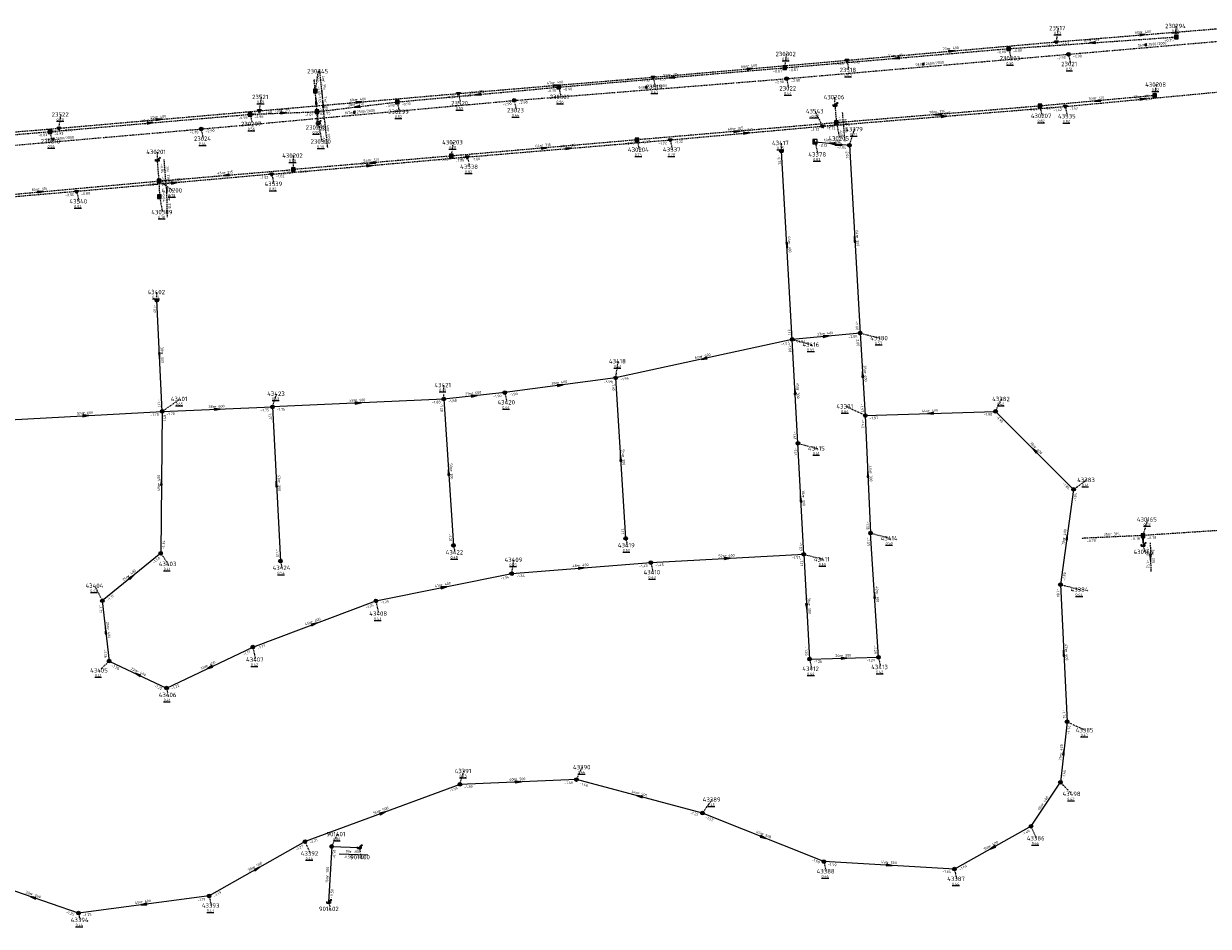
# Model space of a CAD drawing. Extents: x 188323 to 208361, y 565368 to 574910.
# Tile 109 of 256: x 201658 to 202061, y 568772 to 569080. Entities that reach past the tile are written whole.
import ezdxf

# ---------------------------------------------------------------- set-up
doc = ezdxf.new("R2010")
doc.units = 0
for name, pattern in [('BORDER', [1.75, 0.5, -0.25, 0.5, -0.25, 0, -0.25]), ('DASHDOT', [1, 0.5, -0.25, 0, -0.25]), ('DASHED', [0.75, 0.5, -0.25])]:
    doc.linetypes.add(name, pattern=pattern)
doc.layers.get('0').update_dxf_attribs({"linetype": 'CONTINUOUS'})
for name, color, linetype in [('RIO-AFM', 7, 'CONTINUOUS'), ('RIO-BOK', 7, 'CONTINUOUS'), ('RIO-DET', 7, 'CONTINUOUS'), ('RIO-KNP', 7, 'CONTINUOUS'), ('RIO-KNR', 7, 'CONTINUOUS'), ('RIO-LAG', 7, 'CONTINUOUS'), ('RIO-LAG_0B', 7, 'CONTINUOUS'), ('RIO-LAG_1B', 7, 'DASHED'), ('RIO-LAG_2B', 7, 'DASHED'), ('RIO-LAG_4', 7, 'BORDER'), ('RIO-LEN', 7, 'CONTINUOUS'), ('RIO-MVD', 1, 'CONTINUOUS'), ('RIO-VRB', 6, 'DASHDOT'), ('RIO-VRH', 7, 'CONTINUOUS')]:
    doc.layers.add(name, color=color, linetype=linetype)
doc.styles.add('RIO-TXT', font='isocp.shx')

# ---------------------------------------------------------------- blocks, each defined once
blk = doc.blocks.new('L_VHR')
blk.add_lwpolyline([(-0.5, 0), (0.5, 0), (-0.5, 0.15), (-0.5, -0.15), (0.5, 0)])
blk = doc.blocks.new('L_VKT')
blk.add_line((0.3, 0.95), (-0.3, -0.05))
blk.add_lwpolyline([(0.3, 0.15), (0.3, 0.75), (-0.3, 0.75), (-0.3, 0.15)], close=True)
blk = doc.blocks.new('K_IPG')
blk.add_circle((0, 0), 0.5)
for points in [[(0, 0), (-0.5, 0), (-0.433013, 0.25)], [(0, 0), (-0.433013, -0.25), (-0.5, 0)], [(0, 0), (-0.433013, 0.25), (-0.25, 0.433013)], [(0, 0), (-0.25, -0.433013), (-0.433013, -0.25)], [(0, 0), (-0.25, 0.433013), (0, 0.5)], [(0, 0), (0, -0.5), (-0.25, -0.433013)], [(0, 0), (0, 0.5), (0.25, 0.433013)], [(0, 0), (0.25, 0.433013), (0.433013, 0.25)], [(0, 0), (0.433013, 0.25), (0.5, 0)], [(0, 0), (0.5, 0), (0.433013, -0.25)], [(0, 0), (0.433013, -0.25), (0.25, -0.433013)], [(0, 0), (0.25, -0.433013), (0, -0.5)]]:
    blk.add_solid(points)
at = {"style": 'RIO-TXT', "flags": 1}
blk.add_attdef('KNOOPNAAM', (2, 2), '', height=1, dxfattribs=at)
blk = doc.blocks.new('K_IPR')
blk.add_lwpolyline([(-0.5, -0.5), (0.5, -0.5), (0.5, 0.5), (-0.5, 0.5)], close=True)
blk.add_solid([(-0.5, 0.5), (0.5, 0.5), (-0.5, -0.5), (0.5, -0.5)])
at = {"style": 'RIO-TXT', "flags": 1}
blk.add_attdef('KNOOPNAAM', (2, 2), '', height=1, dxfattribs=at)
blk = doc.blocks.new('K_UTB')
blk.add_lwpolyline([(0.5, 0.15), (0.5, -0.3), (-0.5, -0.3), (-0.5, 0.15), (-0.45, 0.15), (-0.45, -0.25), (0, -0.25), (0.45, -0.25), (0.45, 0.15)], close=True)
blk.add_lwpolyline([(0.85, 0.6), (0.55, 0.65), (0.614828, 0.459583), (0.850842, 0.598937)])
blk.add_arc((0.85, -0.25), 0.85, 90, 180)
at = {"style": 'RIO-TXT', "flags": 1}
blk.add_attdef('KNOOPNAAM', (2, 2), '', height=1, dxfattribs=at)
blk = doc.blocks.new('K_FIC')
blk.add_circle((0, 0), 0.0625)
at = {"style": 'RIO-TXT', "flags": 1}
blk.add_attdef('KNOOPNAAM', (2, 2), '', height=1, dxfattribs=at)
blk = doc.blocks.new('K_IPD')
blk.add_lwpolyline([(-0.496027, 0.307994), (0.503973, 0.307994), (0.003973, -0.558031)], close=True)
blk.add_solid([(-0.496027, 0.307994), (0.503973, 0.307994), (0.003973, -0.558031)])
at = {"style": 'RIO-TXT', "flags": 1}
blk.add_attdef('KNOOPNAAM', (2, 2), '', height=1, dxfattribs=at)
blk = doc.blocks.new('K_RGM')
blk.add_lwpolyline([(-0.6, 0.6), (-0.6, -0.6), (0.6, -0.6), (0.6, 0.6)], close=True)
blk.add_solid([(-0.6, 0.6), (0, 0.6), (-0.6, -0.6), (0, -0.6)])
at = {"style": 'RIO-TXT', "flags": 1}
blk.add_attdef('KNOOPNAAM', (2, 2), '', height=1, dxfattribs=at)
blk = doc.blocks.new('165_02______230298____230300_')
at = {"layer": 'RIO-LAG_1B'}
blk.add_line((0, 0), (1.055, -9.765), dxfattribs=at)
at = {"layer": 'RIO-AFM', "style": 'RIO-TXT'}
blk.add_text('r 315', height=0.9, rotation=276.1395, dxfattribs=at).set_placement((0.9086, -3.7547))
at = {"layer": 'RIO-BOK', "style": 'RIO-TXT'}
for p in [(-1.2415, -1.5421), (-0.7773, -5.8381)]:
    blk.add_text('-1.01', height=0.9, rotation=276.1395, dxfattribs=at).set_placement(p)
at = {"layer": 'RIO-LEN', "style": 'RIO-TXT'}
blk.add_text('4m', height=0.9, rotation=276.1395, dxfattribs=at).set_placement((0.7346, -2.1441))
blk = doc.blocks.new('166_02______230298____230445_')
at = {"layer": 'RIO-LAG_1B'}
blk.add_line((0, 0), (-0.777, 9.79), dxfattribs=at)
at = {"layer": 'RIO-VRH', "xscale": 2, "yscale": 2, "zscale": 2, "rotation": 94.5247}
blk.add_blockref('L_VHR', (-0.3885, 4.895), dxfattribs=at)
at = {"layer": 'RIO-AFM', "style": 'RIO-TXT'}
blk.add_text('r 315', height=0.9, rotation=274.5247, dxfattribs=at).set_placement((0.0254, 6.0117))
at = {"layer": 'RIO-BOK', "style": 'RIO-TXT'}
for s, p in [('-1.65', (-2.0615, 8.2835)), ('-1.01', (-1.7186, 3.9771))]:
    blk.add_text(s, height=0.9, rotation=274.5247, dxfattribs=at).set_placement(p)
at = {"layer": 'RIO-LEN', "style": 'RIO-TXT'}
blk.add_text('7m', height=0.9, rotation=274.5247, dxfattribs=at).set_placement((-0.1032, 7.6266))
blk = doc.blocks.new('188_02______230445____230446_')
at = {"layer": 'RIO-LAG_1B'}
blk.add_line((0, 0), (-1.015, 9.768), dxfattribs=at)
at = {"layer": 'RIO-AFM', "style": 'RIO-TXT'}
blk.add_text('r 315', height=0.9, rotation=275.92, dxfattribs=at).set_placement((-0.1208, 6.0104))
at = {"layer": 'RIO-BOK', "style": 'RIO-TXT'}
for p in [(-2.2624, 8.2307), (-1.8148, 3.9339)]:
    blk.add_text('-1.65', height=0.9, rotation=275.92, dxfattribs=at).set_placement(p)
at = {"layer": 'RIO-LEN', "style": 'RIO-TXT'}
blk.add_text('4m', height=0.9, rotation=275.92, dxfattribs=at).set_placement((-0.2887, 7.6216))
blk = doc.blocks.new('766_04______430165____430166_')
at = {"layer": 'RIO-LAG_1B'}
blk.add_line((0, 0), (0.186, -9.82), dxfattribs=at)
at = {"layer": 'RIO-VRH', "xscale": 2, "yscale": 2, "zscale": 2, "rotation": 271.0634}
blk.add_blockref('L_VHR', (0.093, -4.91), dxfattribs=at)
at = {"layer": 'RIO-AFM', "style": 'RIO-TXT'}
blk.add_text('r 315', height=0.9, rotation=271.0634, dxfattribs=at).set_placement((0.5728, -3.8204))
at = {"layer": 'RIO-BOK', "style": 'RIO-TXT'}
for s, p in [('-1.38', (-1.3731, -1.4262)), ('-1.52', (-1.2909, -5.7464))]:
    blk.add_text(s, height=0.9, rotation=271.0634, dxfattribs=at).set_placement(p)
at = {"layer": 'RIO-LEN', "style": 'RIO-TXT'}
blk.add_text('3m', height=0.9, rotation=271.0634, dxfattribs=at).set_placement((0.542, -2.2007))
blk = doc.blocks.new('773_04______430200____430201_')
at = {"layer": 'RIO-LAG_1B'}
blk.add_line((0, 0), (-0.786, 9.789), dxfattribs=at)
at = {"layer": 'RIO-AFM', "style": 'RIO-TXT'}
blk.add_text('r 315', height=0.9, rotation=274.5793, dxfattribs=at).set_placement((0.02, 6.0115))
at = {"layer": 'RIO-BOK', "style": 'RIO-TXT'}
for p in [(-2.069, 8.2813), (-1.7221, 3.9753)]:
    blk.add_text('-0.84', height=0.9, rotation=274.5793, dxfattribs=at).set_placement(p)
at = {"layer": 'RIO-LEN', "style": 'RIO-TXT'}
blk.add_text('7m', height=0.9, rotation=274.5793, dxfattribs=at).set_placement((-0.1101, 7.6262))
blk = doc.blocks.new('774_04______430200____430389_')
at = {"layer": 'RIO-LAG_1B'}
blk.add_line((0, 0), (0.208, -9.819), dxfattribs=at)
at = {"layer": 'RIO-AFM', "style": 'RIO-TXT'}
blk.add_text('r 315', height=0.9, rotation=271.189, dxfattribs=at).set_placement((0.5812, -3.8191))
at = {"layer": 'RIO-BOK', "style": 'RIO-TXT'}
blk.add_text('-0.84', height=0.9, rotation=271.189, dxfattribs=at).set_placement((-1.37, -1.4292))
at = {"layer": 'RIO-LEN', "style": 'RIO-TXT'}
blk.add_text('5m', height=0.9, rotation=271.189, dxfattribs=at).set_placement((0.5468, -2.1995))
blk = doc.blocks.new('775_04______430206____430205_')
at = {"layer": 'RIO-LAG_1B'}
blk.add_line((0, 0), (0.87, -9.783), dxfattribs=at)
at = {"layer": 'RIO-AFM', "style": 'RIO-TXT'}
blk.add_text('r 315', height=0.9, rotation=275.0566, dxfattribs=at).set_placement((0.8375, -3.7712))
at = {"layer": 'RIO-BOK', "style": 'RIO-TXT'}
for p in [(-1.2704, -1.5183), (-0.8875, -5.8223)]:
    blk.add_text('-0.89', height=0.9, rotation=275.0566, dxfattribs=at).set_placement(p)
at = {"layer": 'RIO-LEN', "style": 'RIO-TXT'}
blk.add_text('6m', height=0.9, rotation=275.0566, dxfattribs=at).set_placement((0.6939, -2.1576))
blk = doc.blocks.new('1382_90______901401____901400_')
at = {"layer": 'RIO-LAG'}
blk.add_line((0, 0), (9.816, -0.308), dxfattribs=at)
at = {"layer": 'RIO-AFM', "style": 'RIO-TXT'}
blk.add_text('r 300', height=0.9, rotation=358.1722, dxfattribs=at).set_placement((3.8438, 0.38))
at = {"layer": 'RIO-BOK', "style": 'RIO-TXT'}
for p in [(1.3553, -1.4431), (5.6732, -1.5781)]:
    blk.add_text('-0.50', height=0.9, rotation=358.1722, dxfattribs=at).set_placement(p)
at = {"layer": 'RIO-LEN', "style": 'RIO-TXT'}
blk.add_text('9m', height=0.9, rotation=358.1722, dxfattribs=at).set_placement((2.2246, 0.4307))

msp = doc.modelspace()

# ---------------------------------------------------------------- linework, layer by layer
at = {"layer": 'RIO-LAG'}
for q in [(201761.552, 568780.16), (201772, 568798.784)]:
    msp.add_line((201762.592, 568799.104), q, dxfattribs=at)
at = {"layer": 'RIO-LAG_0B'}
for p, q in [((201927.392, 569039.296), (201939.104, 569038.08)), ((201939.104, 569038.08), (201942.704, 568974.08)), ((201919.6, 568971.904), (201915.904, 569036.096)), ((201704.8, 568947.392), (201703.008, 568985.28)), ((201942.704, 568974.08), (201919.6, 568971.904)), ((201942.704, 568974.08), (201944.496, 568945.984)), ((201919.6, 568971.904), (201859.392, 568958.784)), ((201921.504, 568936.512), (201919.6, 568971.904)), ((201859.392, 568958.784), (201821.6, 568953.792)), ((201859.392, 568958.784), (201862.8, 568904.128)), ((201821.6, 568953.792), (201800.8, 568951.616)), ((201800.8, 568951.616), (201742.4, 568948.928)), ((201800.8, 568951.616), (201804.096, 568901.696)), ((201652.8, 568944.512), (201704.8, 568947.392)), ((201704.8, 568947.392), (201704.304, 568899.072)), ((201704.8, 568947.392), (201742.4, 568948.928)), ((201742.4, 568948.928), (201745.104, 568896.384)), ((201944.496, 568945.984), (201988.896, 568947.392)), ((201944.496, 568945.984), (201946.304, 568905.92)), ((201988.896, 568947.392), (202015.504, 568920.832)), ((201923.504, 568898.688), (201921.504, 568936.512)), ((202015.504, 568920.832), (202011.008, 568888.384)), ((201948.992, 568863.616), (201946.304, 568905.92)), ((201704.304, 568899.072), (201684.4, 568882.88)), ((201871.392, 568895.872), (201923.504, 568898.688)), ((201923.504, 568898.688), (201925.504, 568862.976)), ((201824, 568892.096), (201871.392, 568895.872)), ((201777.696, 568882.816), (201824, 568892.096)), ((202011.008, 568888.384), (202013.296, 568841.6)), ((201684.4, 568882.88), (201686.704, 568862.272)), ((201735.696, 568867.072), (201777.696, 568882.816)), ((201706.304, 568853.12), (201735.696, 568867.072)), ((201686.704, 568862.272), (201706.304, 568853.12)), ((201925.504, 568862.976), (201948.992, 568863.616)), ((202013.296, 568841.6), (202011.008, 568820.992)), ((201806.304, 568820.288), (201753.504, 568800.768)), ((201846, 568821.888), (201806.304, 568820.288)), ((201888.992, 568810.496), (201846, 568821.888)), ((202000.992, 568806.016), (202011.008, 568820.992)), ((201930.4, 568793.984), (201888.992, 568810.496)), ((202000.992, 568806.016), (201974.896, 568791.424)), ((201753.504, 568800.768), (201720.8, 568782.272)), ((201974.896, 568791.424), (201930.4, 568793.984)), ((201676.304, 568776.384), (201645.2, 568787.072)), ((201720.8, 568782.272), (201676.304, 568776.384))]:
    msp.add_line(p, q, dxfattribs=at)
at = {"layer": 'RIO-LAG_1B'}
for p, q in [((201993.408, 569071.04), (202050.528, 569075.008)), ((201917.008, 569064.512), (201993.408, 569071.04)), ((201840.016, 569057.92), (201917.008, 569064.512)), ((201757.024, 569056.64), (201756.64, 569060.352)), ((201757.584, 569049.536), (201757.024, 569056.64)), ((201784.944, 569052.864), (201840.016, 569057.92)), ((202043.184, 569055.04), (202004.032, 569051.456)), ((201757.584, 569049.536), (201784.944, 569052.864)), ((201934.128, 569051.776), (201934.656, 569045.76)), ((202004.032, 569051.456), (201934.656, 569045.76)), ((201666.56, 569042.752), (201734.784, 569048.64)), ((201734.784, 569048.64), (201757.584, 569049.536)), ((201757.584, 569049.536), (201758, 569045.632)), ((201599.808, 569037.056), (201666.56, 569042.752)), ((201934.656, 569045.76), (201866.704, 569039.936)), ((201866.704, 569039.936), (201803.376, 569034.432)), ((201803.376, 569034.432), (201749.552, 569029.824)), ((201703.776, 569025.92), (201703.2, 569033.088)), ((201703.776, 569025.92), (201749.552, 569029.824)), ((201622.912, 569018.56), (201703.776, 569025.92)), ((201703.776, 569025.92), (201703.872, 569020.608)), ((202039.136, 568905.088), (202018.544, 568904.128)), ((202039.136, 568905.088), (202039.2, 568901.824))]:
    msp.add_line(p, q, dxfattribs=at)
msp.add_lwpolyline([(202085.216, 568913.152), (202079.728, 568911.424), (202075.824, 568907.52), (202039.136, 568905.088)], dxfattribs=at)
at = {"layer": 'RIO-LAG_2B'}
for p, q in [((202009.632, 569073.344), (202068.496, 569078.144)), ((201938.208, 569067.072), (202009.632, 569073.344)), ((201872.176, 569061.312), (201938.208, 569067.072)), ((201805.792, 569055.744), (201872.176, 569061.312)), ((201737.936, 569049.856), (201805.792, 569055.744)), ((202012.656, 569051.328), (202065.504, 569056.32)), ((201929.952, 569044.608), (202012.656, 569051.328)), ((201669.616, 569043.904), (201737.936, 569049.856)), ((201611.472, 569039.104), (201669.616, 569043.904)), ((201878.016, 569039.936), (201929.952, 569044.608)), ((201808.864, 569034.112), (201878.016, 569039.936)), ((201742.16, 569028.224), (201808.864, 569034.112)), ((201742.16, 569028.224), (201675.68, 569022.336)), ((201675.68, 569022.336), (201609.504, 569016.64))]:
    msp.add_line(p, q, dxfattribs=at)
at = {"layer": 'RIO-LAG_4'}
for p, q in [((202013.744, 569069.12), (202069.344, 569073.92)), ((201917.664, 569060.8), (202013.744, 569069.12)), ((201824.832, 569053.376), (201917.664, 569060.8)), ((201718.112, 569043.648), (201824.832, 569053.376)), ((201620.144, 569035.136), (201718.112, 569043.648))]:
    msp.add_line(p, q, dxfattribs=at)
at = {"layer": 'RIO-VRB'}
for p, q in [((202050.52, 569074.98), (202050.5195, 569078.755)), ((202009.64, 569073.33), (202010.3471, 569078.0432)), ((201993.41, 569071.07), (201994.1171, 569067.7568)), ((201917.01, 569064.5), (201917.7171, 569069.2132)), ((201938.21, 569067.08), (201938.9171, 569063.7668)), ((202013.75, 569069.11), (202014.4571, 569065.7968)), ((201757.02, 569056.65), (201758.0741, 569063.3329)), ((201872.18, 569061.34), (201872.8871, 569058.0268)), ((201917.67, 569060.82), (201918.3771, 569057.5068)), ((202043.19, 569055.05), (202043.7235, 569058.7784)), ((201737.94, 569049.85), (201738.6471, 569054.5632)), ((201805.79, 569055.73), (201806.4971, 569052.4168)), ((201840.02, 569057.89), (201840.7271, 569054.5768)), ((201934.13, 569051.75), (201934.1297, 569054.525)), ((201784.95, 569052.84), (201785.6571, 569049.5268)), ((201824.84, 569053.35), (201825.5471, 569050.0368)), ((202004.03, 569051.43), (202004.7371, 569048.1168)), ((202012.65, 569051.32), (202013.3571, 569048.0068)), ((201669.62, 569043.89), (201670.3271, 569048.6032)), ((201734.78, 569048.67), (201735.4871, 569045.3568)), ((201757.58, 569049.56), (201757.5829, 569044.185)), ((201929.95, 569044.63), (201927.4116, 569049.7245)), ((201666.56, 569042.76), (201667.2671, 569039.4468)), ((201718.11, 569043.67), (201718.8171, 569040.3568)), ((201758, 569045.65), (201759.2276, 569039.3823)), ((201934.66, 569045.75), (201935.7141, 569040.4671)), ((201939.1, 569038.1), (201940.8352, 569043.5692)), ((201803.38, 569034.43), (201804.0871, 569039.1432)), ((201866.7, 569039.91), (201867.4071, 569036.5968)), ((201878.01, 569039.95), (201878.7171, 569036.6368)), ((201915.9, 569036.1), (201915.8997, 569038.875)), ((201927.4, 569039.3), (201928.2806, 569035.002)), ((201703.2, 569033.06), (201703.1997, 569035.835)), ((201749.55, 569029.81), (201749.5494, 569034.585)), ((201808.86, 569034.09), (201809.5671, 569030.7768)), ((201742.16, 569028.25), (201742.8671, 569024.9368)), ((201675.68, 569022.31), (201676.3871, 569018.9968)), ((201703.77, 569025.93), (201708.4234, 569022.7247)), ((201703.88, 569020.59), (201704.9341, 569015.3071)), ((201703, 568985.3), (201702.9997, 568988.075)), ((201942.7, 568974.1), (201949.3482, 568972.38)), ((201919.6, 568971.9), (201926.2482, 568970.18)), ((201859.4, 568958.8), (201860.2806, 568964.498)), ((201742.4, 568948.9), (201743.7933, 568953.4294)), ((201800.8, 568951.6), (201800.7994, 568956.375)), ((201821.6, 568953.8), (201822.3071, 568950.4868)), ((201704.8, 568947.4), (201710.9269, 568951.6378)), ((201988.9, 568947.4), (201990.9371, 568951.6293)), ((201944.5, 568946), (201937.851, 568949.1179)), ((201921.5, 568936.5), (201928.1482, 568934.78)), ((202015.5, 568920.8), (202019.8949, 568924.0377)), ((202039.14, 568905.1), (202040.8752, 568910.5692)), ((201946.3, 568905.9), (201952.9482, 568904.18)), ((201804.1, 568901.7), (201804.6335, 568899.3716)), ((201862.8, 568904.1), (201863.3335, 568901.7716)), ((202039.2, 568901.84), (202039.7335, 568899.5116)), ((201704.3, 568899.1), (201706.837, 568895.4047)), ((201824, 568892.1), (201824.7071, 568896.8132)), ((201923.5, 568898.7), (201930.1482, 568896.98)), ((201745.1, 568896.4), (201745.6335, 568894.0716)), ((201871.4, 568895.9), (201872.1071, 568892.5868)), ((201684.4, 568882.9), (201681.8616, 568887.9945)), ((202011, 568888.4), (202017.6482, 568886.68)), ((201777.7, 568882.8), (201778.5806, 568878.502)), ((201735.7, 568867.1), (201736.5806, 568862.802)), ((201686.7, 568862.3), (201683.4394, 568859.111)), ((201925.5, 568863), (201926.2071, 568859.6868)), ((201949, 568863.6), (201949.7071, 568860.2868)), ((201706.3, 568853.1), (201706.8335, 568850.7716)), ((202013.3, 568841.6), (202019.4269, 568838.7622)), ((201806.3, 568820.3), (201807.6933, 568824.8294)), ((201846, 568821.9), (201848.0371, 568826.1293)), ((202011, 568821), (202014.9045, 568817.0459)), ((201889, 568810.5), (201892.2618, 568815.088)), ((202001, 568806), (202002.7352, 568801.9308)), ((201753.5, 568800.8), (201755.2352, 568796.7308)), ((201762.6, 568799.1), (201764.6371, 568803.3293)), ((201772, 568798.8), (201772.7071, 568795.4868)), ((201930.4, 568794), (201931.1071, 568790.6868)), ((201974.9, 568791.4), (201975.6071, 568788.0868)), ((201720.8, 568782.3), (201721.5071, 568778.9868)), ((201761.55, 568780.16), (201762.0835, 568777.8316)), ((201676.3, 568776.4), (201676.8335, 568774.0716))]:
    msp.add_line(p, q, dxfattribs=at)

# ---------------------------------------------------------------- block references
at = {"layer": 'RIO-AFM', "xscale": 0.9, "yscale": 0.9, "zscale": 0.9}
for p, rotation in [((202040.1566, 569071.911), 4.9755), ((201964.3216, 569065.3471), 4.9309), ((201869.8693, 569057.4751), 4.6002), ((201770.3543, 569048.9104), 5.1818), ((201667.7414, 569039.7963), 4.9644)]:
    msp.add_blockref('L_VKT', p, dxfattribs=dict(at, rotation=rotation))
at = {"layer": 'RIO-DET'}
for name, p in [('188_02______230445____230446_', (201759.52, 569054.144)), ('166_02______230298____230445_', (201760.08, 569047.04)), ('165_02______230298____230300_', (201760.08, 569047.04)), ('775_04______430206____430205_', (201936.624, 569049.28)), ('773_04______430200____430201_', (201706.272, 569023.424)), ('774_04______430200____430389_', (201706.272, 569023.424)), ('766_04______430165____430166_', (202041.632, 568902.592)), ('1382_90______901401____901400_', (201765.104, 568796.608))]:
    msp.add_blockref(name, p, dxfattribs=at)
at = {"layer": 'RIO-KNP', "xscale": 1.25, "yscale": 1.25, "zscale": 1.25}
for name, p in [('K_IPR', (202050.528, 569075.008)), ('K_IPR', (201993.408, 569071.04)), ('K_IPD', (202009.632, 569073.344)), ('K_IPD', (201938.208, 569067.072)), ('K_IPG', (202013.744, 569069.12)), ('K_IPR', (201917.008, 569064.512)), ('K_FIC', (201756.64, 569060.352)), ('K_IPR', (201840.016, 569057.92)), ('K_IPD', (201872.176, 569061.312)), ('K_IPG', (201917.664, 569060.8)), ('K_IPR', (201757.024, 569056.64)), ('K_IPD', (201805.792, 569055.744)), ('K_IPR', (202043.184, 569055.04)), ('K_IPD', (201737.936, 569049.856)), ('K_IPR', (201784.944, 569052.864)), ('K_IPG', (201824.832, 569053.376)), ('K_UTB', (201934.128, 569051.776)), ('K_IPR', (202004.032, 569051.456)), ('K_IPD', (202012.656, 569051.328)), ('K_IPR', (201734.784, 569048.64)), ('K_IPR', (201757.584, 569049.536)), ('K_UTB', (201758, 569045.632)), ('K_IPR', (201934.656, 569045.76)), ('K_IPR', (201666.56, 569042.752)), ('K_IPD', (201669.616, 569043.904)), ('K_IPG', (201718.112, 569043.648)), ('K_IPD', (201929.952, 569044.608)), ('K_IPR', (201866.704, 569039.936)), ('K_IPD', (201878.016, 569039.936)), ('K_RGM', (201927.392, 569039.296)), ('K_IPG', (201939.104, 569038.08)), ('K_IPR', (201803.376, 569034.432)), ('K_IPD', (201808.864, 569034.112)), ('K_IPG', (201915.904, 569036.096)), ('K_UTB', (201703.2, 569033.088)), ('K_IPR', (201749.552, 569029.824)), ('K_IPR', (201703.776, 569025.92)), ('K_IPD', (201742.16, 569028.224)), ('K_IPD', (201675.68, 569022.336)), ('K_IPR', (201703.872, 569020.608)), ('K_IPG', (201703.008, 568985.28)), ('K_IPG', (201942.704, 568974.08)), ('K_IPG', (201919.6, 568971.904)), ('K_IPG', (201859.392, 568958.784)), ('K_IPG', (201821.6, 568953.792)), ('K_IPG', (201742.4, 568948.928)), ('K_IPG', (201800.8, 568951.616)), ('K_IPG', (201704.8, 568947.392)), ('K_IPG', (201944.496, 568945.984)), ('K_IPG', (201988.896, 568947.392)), ('K_IPG', (201921.504, 568936.512)), ('K_IPG', (202015.504, 568920.832)), ('K_IPG', (201946.304, 568905.92)), ('K_IPR', (202039.136, 568905.088)), ('K_IPG', (201804.096, 568901.696)), ('K_IPG', (201862.8, 568904.128)), ('K_FIC', (202018.544, 568904.128)), ('K_UTB', (202039.2, 568901.824)), ('K_IPG', (201704.304, 568899.072)), ('K_IPG', (201745.104, 568896.384)), ('K_IPG', (201923.504, 568898.688)), ('K_IPG', (201824, 568892.096)), ('K_IPG', (201871.392, 568895.872)), ('K_IPG', (202011.008, 568888.384)), ('K_IPG', (201684.4, 568882.88)), ('K_IPG', (201777.696, 568882.816)), ('K_IPG', (201735.696, 568867.072)), ('K_IPG', (201686.704, 568862.272)), ('K_IPG', (201925.504, 568862.976)), ('K_IPG', (201948.992, 568863.616)), ('K_IPG', (201706.304, 568853.12)), ('K_IPG', (202013.296, 568841.6)), ('K_IPG', (201806.304, 568820.288)), ('K_IPG', (201846, 568821.888)), ('K_IPG', (202011.008, 568820.992)), ('K_IPG', (201888.992, 568810.496)), ('K_IPG', (202000.992, 568806.016)), ('K_IPG', (201753.504, 568800.768)), ('K_IPG', (201762.592, 568799.104)), ('K_UTB', (201772, 568798.784)), ('K_IPG', (201930.4, 568793.984)), ('K_IPG', (201974.896, 568791.424)), ('K_IPG', (201720.8, 568782.272)), ('K_UTB', (201761.552, 568780.16)), ('K_IPG', (201676.304, 568776.384))]:
    msp.add_blockref(name, p, dxfattribs=at)
at = {"layer": 'RIO-VRH', "xscale": 2, "yscale": 2, "zscale": 2}
for p, rotation in [((202039.07, 569075.73), 4.6617), ((201973.925, 569070.205), 5), ((202021.965, 569073.025), 183.9162), ((201955.21, 569067.785), 184.9146), ((201905.195, 569064.21), 4.9677), ((201838.985, 569058.535), 4.8296), ((201878.515, 569061.195), 184.9066), ((201812.485, 569055.365), 185.2389), ((201757.3, 569053.105), 94.5247), ((201771.265, 569051.2), 186.833), ((201771.865, 569052.79), 4.9525), ((202023.61, 569053.24), 185.2809), ((202039.075, 569053.805), 5.3717), ((201703.78, 569046.87), 4.9852), ((201746.18, 569049.115), 2.2352), ((201969.345, 569048.59), 184.6805), ((201971.3, 569047.975), 4.6244), ((201700.67, 569045.715), 4.9508), ((201900.68, 569042.83), 364.911), ((201903.98, 569042.29), 5.1482), ((201933.25, 569038.7), 534.1446), ((201835.04, 569037.17), 364.9458), ((201843.435, 569037.02), 4.8434), ((201775.51, 569031.17), 5.0033), ((201776.465, 569032.12), 184.9049), ((201726.66, 569027.87), 184.8439), ((201663.345, 569022.23), 5.229), ((201708.92, 569025.28), 365.1053), ((201940.9, 569006.1), 453.2282), ((201917.75, 569004), 273.3072), ((201931.15, 568973), 365.4398), ((201703.9, 568966.35), 272.7279), ((201889.5, 568965.35), 192.2754), ((201943.6, 568960.05), 453.6739), ((201840.5, 568956.3), 367.5343), ((201920.55, 568954.2), 93.081), ((201771.6, 568950.25), 362.6468), ((201811.2, 568952.7), 366.0371), ((201678.8, 568945.95), 3.1917), ((201723.6, 568948.15), 2.2843), ((201966.7, 568946.7), 181.8058), ((202002.2, 568934.1), 495.0045), ((201861.1, 568931.45), 453.5655), ((201802.45, 568926.65), 453.7923), ((201945.4, 568925.95), 452.579), ((201704.55, 568923.25), 449.3979), ((201743.75, 568922.65), 452.9528), ((201922.5, 568917.6), 93.0375), ((202013.25, 568904.6), 442.0846), ((202039.17, 568903.47), 271.0634), ((201897.45, 568897.3), 3.076), ((201847.7, 568894), 4.5831), ((201694.35, 568891), 399.1441), ((201800.85, 568887.45), 11.3564), ((201947.65, 568884.75), 93.6609), ((201924.5, 568880.85), 273.2153), ((201685.55, 568872.6), 456.3792), ((201756.7, 568874.95), 20.4942), ((202012.15, 568865), 452.8224), ((201721, 568860.1), 205.4608), ((201937.25, 568863.3), 1.4624), ((201696.5, 568857.7), 514.8578), ((202012.15, 568831.3), 443.6208), ((201826.15, 568821.1), 362.3077), ((201867.5, 568816.2), 165.153), ((201779.9, 568810.55), 380.2681), ((201909.7, 568802.25), 338.2724), ((201987.95, 568798.7), 209.2191), ((201737.15, 568791.55), 389.496), ((201952.65, 568792.7), 356.6565), ((201660.75, 568781.75), 161.0161), ((201698.55, 568779.35), 187.5517)]:
    msp.add_blockref('L_VHR', p, dxfattribs=dict(at, rotation=rotation))

# ---------------------------------------------------------------- texts
at = {"layer": 'RIO-AFM', "style": 'RIO-TXT'}
for s, rotation, p in [('r 315', 3.9162, (202021.1225, 569073.4685)), ('r 400', 4.6617, (202038.6002, 569076.1933)), ('r 400', 5, (201973.0741, 569070.6325)), ('2500/2000', 4.9755, (202040.9636, 569071.9813)), ('r 315', 4.9145, (201954.3597, 569068.2137)), ('2500/2000', 4.9309, (201965.1286, 569065.4167)), ('r 315', 4.9066, (201877.6652, 569061.6239)), ('r 400', 4.9677, (201904.3448, 569064.638)), ('r 400', 4.8296, (201838.1356, 569058.965)), ('2500/2000', 4.6002, (201870.6767, 569057.5401)), ('r 400', 4.9525, (201771.0148, 569053.2182)), ('r 315', 5.2389, (201811.6328, 569055.7889)), ('r 315', 365.2809, (202022.7556, 569053.6751)), ('r 315', 5.3717, (202038.2217, 569054.227)), ('r 315', 2.2352, (201745.351, 569049.583)), ('r 315', 6.833, (201770.4009, 569051.6)), ('2500/2000', 5.1818, (201771.161, 569048.9836)), ('r 315', 4.9508, (201699.8197, 569046.1432)), ('r 400', 4.9852, (201702.9295, 569047.2977)), ('r 315', 364.6805, (201968.4948, 569049.0437)), ('r 315', 4.6244, (201970.4523, 569048.4081)), ('r 315', 364.911, (201899.8279, 569043.2798)), ('r 315', 5.1482, (201903.1283, 569042.7153)), ('2500/2000', 4.9644, (201668.5484, 569039.8664)), ('r 315', 364.9458, (201834.1876, 569037.6178)), ('r 315', 4.8434, (201842.5853, 569037.4498)), ('r 300', 354.1446, (201932.4951, 569039.2833)), ('r 250', 5.0033, (201774.6595, 569031.5974)), ('r 315', 364.9049, (201775.6131, 569032.5654)), ('r 250', 365.1053, (201708.0662, 569025.7264)), ('r 315', 4.8439, (201725.8107, 569028.2998)), ('r 315', 5.229, (201662.4924, 569022.6541)), ('r 300', 273.2282, (201941.3735, 569006.9382)), ('r 300', 273.3072, (201918.2224, 569004.8391)), ('r 400', 365.4398, (201930.2951, 568973.4277)), ('r 300', 272.7279, (201704.3725, 568967.184)), ('r 600', 372.2754, (201888.5975, 568965.6848)), ('r 600', 367.5343, (201839.6295, 568956.7009)), ('r 400', 273.6739, (201944.0556, 568960.8914)), ('r 600', 366.0371, (201810.341, 568953.1181)), ('r 300', 273.081, (201921.0165, 568955.0369)), ('r 600', 2.2843, (201722.7703, 568948.6173)), ('r 600', 362.6468, (201770.7665, 568950.73)), ('r 600', 3.1917, (201677.9631, 568946.4041)), ('r 400', 1.8058, (201965.8747, 568947.1742)), ('r 400', 315.0045, (202001.9887, 568935.0346)), ('r 300', 273.5655, (201861.5656, 568932.291)), ('r 400', 449.3979, (201704.0268, 568922.4448)), ('r 300', 273.7923, (201802.9107, 568927.493)), ('r 300', 272.579, (201945.8754, 568926.7826)), ('r 300', 272.9528, (201744.2238, 568923.4859)), ('r 300', 273.0375, (201922.9679, 568918.4366)), ('r 400', 442.0846, (202012.6335, 568903.8676)), ('r 315', 362.6414, (202028.0118, 568905.0931)), ('r 400', 3.076, (201896.6143, 568897.7558)), ('r 400', 399.1441, (201693.4011, 568890.8821)), ('r 400', 4.5831, (201846.8527, 568894.4337)), ('r 400', 11.3564, (201799.9571, 568887.7806)), ('r 300', 273.6609, (201948.1103, 568885.5913)), ('r 300', 273.2153, (201924.9647, 568881.688)), ('r 400', 20.4942, (201755.766, 568875.1347)), ('r 400', 276.3792, (201685.963, 568873.4614)), ('r 300', 1.4624, (201936.4273, 568863.7792)), ('r 400', 272.8224, (202012.6239, 568865.8348)), ('r 400', 25.4608, (201720.0537, 568860.2032)), ('r 400', 334.8578, (201695.9813, 568858.5028)), ('r 400', 443.6208, (202011.5572, 568830.5509)), ('r 500', 362.3077, (201825.3197, 568821.579)), ('r 500', 345.153, (201866.8482, 568816.9041)), ('r 500', 380.2681, (201778.9603, 568810.7544)), ('r 400', 56.3043, (202005.1345, 568813.1031)), ('r 500', 338.2724, (201909.1371, 568803.0273)), ('r 400', 389.2191, (201986.9944, 568798.7486)), ('r 500', 389.496, (201736.1928, 568791.596)), ('r 500', 356.6565, (201951.8707, 568793.26)), ('r 300', 446.8181, (201761.5254, 568788.8489)), ('r 600', 341.0161, (201660.1496, 568782.4958)), ('r 600', 367.5517, (201697.6791, 568779.7527))]:
    msp.add_text(s, height=0.9, rotation=rotation, dxfattribs=at).set_placement(p)
at = {"layer": 'RIO-BOK', "style": 'RIO-TXT'}
for s, rotation, p in [('-0.80', 4.9145, (201989.4438, 569069.3238)), ('-0.80', 3.9162, (201994.9021, 569069.7689)), ('-1.53', 5, (202005.6765, 569071.5779)), ('-1.53', 4.6617, (202011.1489, 569072.0484)), ('-0.75', 3.9162, (202046.5243, 569073.3032)), ('-1.43', 4.9677, (201934.2464, 569065.3302)), ('-1.43', 5, (201939.7265, 569065.8073)), ('-2.90', 4.9309, (202009.7843, 569067.3626)), ('-2.90', 4.9755, (202015.2659, 569067.8367)), ('-0.87', 4.9066, (201913.0443, 569062.7544)), ('-0.87', 4.9145, (201918.5246, 569063.2251)), ('-1.33', 4.8296, (201868.2116, 569059.5997)), ('-1.33', 4.9677, (201873.6958, 569060.0665)), ('-2.90', 4.6002, (201913.6952, 569059.0956)), ('-2.90', 4.9309, (201919.1849, 569059.5455)), ('-1.25', 4.9525, (201801.8257, 569053.9812)), ('-1.25', 4.8296, (201807.3027, 569054.4528)), ('-0.90', 5.2389, (201836.0647, 569056.1214)), ('-0.90', 4.9066, (201841.5344, 569056.6149)), ('-0.53', 365.2809, (202039.2339, 569053.3007)), ('-0.93', 6.833, (201781.0447, 569050.962)), ('-0.93', 5.2389, (201786.4718, 569051.5737)), ('-2.90', 5.1818, (201820.8829, 569051.5854)), ('-2.90', 4.6002, (201826.3476, 569052.0668)), ('-0.61', 364.6805, (202000.055, 569049.7415)), ('-0.61', 365.2809, (202005.5535, 569050.1658)), ('-1.42', 4.6244, (202008.6759, 569049.5939)), ('-1.42', 5.3717, (202014.1747, 569050.0572)), ('-0.96', 4.9508, (201730.8154, 569046.9213)), ('-1.08', 4.9852, (201733.9765, 569048.0989)), ('-0.96', 2.2352, (201736.2333, 569047.3257)), ('-1.08', 4.9525, (201739.4554, 569048.5761)), ('-1.01', 2.2352, (201753.5371, 569048.0011)), ('-0.95', 6.833, (201759.1364, 569048.3365)), ('-0.83', 4.8796, (201662.5929, 569041.0162)), ('-0.86', 4.7281, (201665.6485, 569042.1567)), ('-0.83', 4.9508, (201668.0754, 569041.486)), ('-0.86', 4.9852, (201671.1362, 569042.6169)), ('-2.90', 4.9644, (201714.1454, 569041.9203)), ('-2.90', 5.1818, (201719.6305, 569042.4022)), ('-1.32', 5.1482, (201925.9915, 569042.8677)), ('-0.89', 364.911, (201930.6916, 569044.0446)), ('-1.32', 4.6244, (201931.4581, 569043.3474)), ('-0.75', 364.6805, (201936.1702, 569044.4699)), ('-0.76', 364.9458, (201862.7327, 569038.1992)), ('-0.77', 364.911, (201868.2153, 569038.6359)), ('-1.22', 4.8434, (201874.0418, 569038.2087)), ('-1.22', 5.1482, (201879.5298, 569038.6813)), ('-2.12', 354.1446, (201928.6506, 569037.7653)), ('-0.63', 364.9458, (201804.8961, 569033.1569)), ('-0.75', 273.3072, (201914.5838, 569034.6212)), ('-2.04', 354.1446, (201934.8793, 569037.1304)), ('-2.04', 273.2282, (201937.7818, 569036.623)), ('-0.63', 364.9049, (201799.4118, 569032.716)), ('-1.08', 5.0033, (201804.8973, 569032.3377)), ('-1.08', 4.8434, (201810.373, 569032.8132)), ('-1.02', 365.1053, (201738.1971, 569026.5302)), ('-1.02', 5.0033, (201743.6766, 569026.9774)), ('-0.75', 4.8439, (201745.5825, 569028.0687)), ('-0.75', 364.9049, (201751.0652, 569028.5358)), ('-0.80', 365.1053, (201677.1996, 569021.0411)), ('-0.84', 5.229, (201699.8135, 569024.162)), ('-0.84', 4.8439, (201705.283, 569024.6532)), ('-0.80', 364.9136, (201671.7121, 569020.6033)), ('-1.07', 272.7279, (201701.6689, 568983.8345)), ('-2.00', 273.2282, (201941.1099, 568978.1166)), ('-1.11', 273.3072, (201918.0045, 568975.9147)), ('-2.00', 365.4398, (201938.7502, 568972.3297)), ('-1.93', 372.2754, (201915.8835, 568969.6958)), ('-1.68', 273.081, (201918.278, 568970.4264)), ('-1.93', 365.4398, (201921.127, 568970.64)), ('-2.00', 273.6739, (201941.3933, 568972.6128)), ('-1.96', 367.5343, (201855.5166, 568956.8959)), ('-1.96', 372.2754, (201861.0661, 568957.7307)), ('-1.90', 367.5343, (201823.172, 568952.5966)), ('-1.30', 273.5655, (201858.0905, 568957.3152)), ('-1.17', 272.7279, (201703.2285, 568951.43)), ('-1.88', 362.6468, (201796.7677, 568950.0466)), ('-1.28', 273.7923, (201799.4964, 568950.1101)), ('-1.88', 366.0371, (201802.3401, 568950.356)), ('-1.90', 366.0371, (201817.6695, 568951.9872)), ('-1.97', 273.6739, (201942.856, 568950.003)), ('-1.70', 3.1917, (201700.7833, 568945.7738)), ('-1.48', 449.3979, (201706.1295, 568943.2861)), ('-1.70', 2.2843, (201706.2545, 568946.0569)), ('-1.75', 2.2843, (201738.3579, 568947.3376)), ('-1.27', 272.9528, (201741.0747, 568947.4293)), ('-1.75', 362.6468, (201743.8638, 568947.5671)), ('-1.97', 1.8058, (201945.9432, 568944.6448)), ('-1.90', 1.8058, (201984.8459, 568945.8715)), ('-1.90', 315.0045, (201988.9011, 568945.4203)), ('-1.42', 272.579, (201943.1651, 568944.538)), ('-1.61', 273.081, (201919.9021, 568940.5204)), ('-1.61', 273.0375, (201920.1768, 568935.0274)), ('-1.84', 315.0045, (202011.6263, 568922.7238)), ('-1.84', 442.0846, (202016.3048, 568916.5495)), ('-1.35', 272.579, (201944.7404, 568909.9338)), ('-1.21', 273.7923, (201802.4615, 568905.7009)), ('-1.17', 273.5655, (201861.1804, 568908.1072)), ('-0.78', 363.7432, (202040.629, 568903.7953)), ('-1.34', 449.3979, (201705.7135, 568900.4861)), ('-1.57', 273.0375, (201921.9067, 568902.7216)), ('-1.35', 273.6609, (201944.993, 568904.4131)), ('-0.78', 362.6414, (202020.0137, 568902.8169)), ('-0.78', 362.6414, (202035.1082, 568903.523)), ('-1.40', 399.1441, (201701.9959, 568895.4367)), ('-1.13', 272.9528, (201743.522, 568900.424)), ('-1.57', 3.076, (201919.4806, 568897.082)), ('-1.17', 273.2153, (201922.1814, 568897.2233)), ('-1.45', 4.5831, (201867.4247, 568894.1768)), ('-1.45', 3.076, (201872.8729, 568894.5771)), ('-1.34', 11.3564, (201820.255, 568889.9198)), ('-1.34', 4.5831, (201825.5072, 568890.8163)), ('-1.80', 442.0846, (202012.5785, 568889.5949)), ('-1.31', 399.1441, (201686.3695, 568882.6992)), ('-1.80', 272.8224, (202009.6713, 568886.9323)), ('-1.31', 276.3792, (201683.1649, 568881.3527)), ('-1.25', 20.4942, (201774.3491, 568880.0528)), ('-1.25', 11.3564, (201779.3481, 568881.7031)), ('-1.26', 276.3792, (201684.8643, 568866.2198)), ('-1.17', 25.4608, (201732.5998, 568864.0731)), ('-1.17', 20.4942, (201737.5014, 568866.2788)), ('-1.26', 273.2153, (201923.8929, 568867.0167)), ('-1.29', 273.6609, (201947.3659, 568867.6035)), ('-1.26', 334.8578, (201687.3734, 568860.4383)), ('-1.26', 1.4624, (201926.9351, 568861.6362)), ('-1.29', 1.4624, (201944.9362, 568862.0958)), ('-1.22', 334.8578, (201701.9983, 568853.5849)), ('-1.22', 25.4608, (201708.1657, 568852.4378)), ('-1.74', 272.8224, (202011.7275, 568845.6275)), ('-1.74', 443.6208, (202014.226, 568837.3718)), ('-1.46', 443.6208, (202012.5459, 568822.2368)), ('-1.46', 362.3077, (201841.9592, 568820.3586)), ('-1.46', 345.153, (201846.9954, 568820.1887)), ('-1.39', 380.2681, (201802.9274, 568817.5973)), ('-1.39', 362.3077, (201807.7559, 568818.9584)), ('-1.23', 345.153, (201884.6849, 568810.2221)), ('-1.53', 338.2724, (201889.7831, 568808.6817)), ('-1.46', 389.2191, (201998.0978, 568802.7912)), ('-1.27', 380.2681, (201755.2986, 568799.9728)), ('-1.27', 389.496, (201750.6106, 568797.5812)), ('-0.50', 446.8181, (201763.7615, 568794.9299)), ('-1.59', 338.2724, (201926.0823, 568794.2413)), ('-1.59', 356.6565, (201931.7167, 568792.5216)), ('-1.64', 389.2191, (201976.8054, 568790.8627)), ('-1.64', 356.6565, (201970.7266, 568790.2672)), ('-1.19', 389.496, (201722.708, 568781.772)), ('-0.50', 446.8181, (201763.0245, 568781.4811)), ('-1.19', 367.5517, (201716.9164, 568780.3989)), ('-1.25', 341.0161, (201671.9739, 568776.4271)), ('-1.25', 367.5517, (201677.8724, 568775.1971))]:
    msp.add_text(s, height=0.9, rotation=rotation, dxfattribs=at).set_placement(p)
at = {"layer": 'RIO-KNR', "style": 'RIO-TXT'}
for s, p in [('23517', (202007.1596, 569077.2932)), ('230294', (202046.6945, 569078.005)), ('230302', (201913.8921, 569068.4632)), ('230303', (201990.2921, 569067.0068)), ('23021', (202011.2696, 569065.0468)), ('230445', (201754.2491, 569062.5829)), ('23518', (201935.7296, 569063.0168)), ('23519', (201869.6996, 569057.2768)), ('23022', (201915.1896, 569056.7568)), ('430208', (202039.8985, 569058.0284)), ('23521', (201735.4596, 569053.8132)), ('230301', (201836.9021, 569053.8268)), ('430206', (201930.3047, 569053.775)), ('230299', (201781.8321, 569048.7768)), ('23520', (201803.3096, 569051.6668)), ('23023', (201822.3596, 569049.2868)), ('43543', (201924.2241, 569048.9745)), ('23522', (201667.1396, 569047.8532)), ('430207', (202000.9121, 569047.3668)), ('43535', (202010.1696, 569047.2568)), ('230297', (201731.6621, 569044.6068)), ('230298', (201753.7579, 569043.435)), ('43379', (201937.6477, 569042.8192)), ('230310', (201663.4421, 569038.6968)), ('23024', (201715.6296, 569039.6068)), ('230300', (201755.4026, 569038.6323)), ('430203', (201800.2621, 569038.3932)), ('43417', (201912.7122, 569038.125)), ('430205', (201931.8891, 569039.7171)), ('430201', (201699.3747, 569035.085)), ('430202', (201745.7244, 569033.835)), ('430204', (201863.5821, 569035.8468)), ('43537', (201875.5296, 569035.8868)), ('43378', (201925.0931, 569034.252)), ('43538', (201806.3796, 569030.0268)), ('430200', (201704.5984, 569021.9747)), ('43539', (201739.6796, 569024.1868)), ('43540', (201673.1996, 569018.2468)), ('430389', (201701.1091, 569014.5571)), ('43402', (201699.8122, 568987.325)), ('43416', (201923.0607, 568969.43)), ('43380', (201946.1607, 568971.63)), ('43418', (201857.0931, 568963.748)), ('43423', (201740.6058, 568952.6794)), ('43421', (201797.6119, 568955.625)), ('43401', (201707.7394, 568950.8878)), ('43420', (201819.1196, 568949.7368)), ('43381', (201934.6635, 568948.3679)), ('43382', (201987.7496, 568950.8793)), ('43415', (201924.9607, 568934.03)), ('43383', (202016.7074, 568923.2877)), ('430165', (202037.0502, 568909.8192)), ('43414', (201949.7607, 568903.43)), ('43419', (201860.146, 568901.0216)), ('43422', (201801.446, 568898.6216)), ('43409', (201821.5196, 568896.0632)), ('43411', (201926.9607, 568896.23)), ('430166', (202035.9085, 568898.7616)), ('43403', (201703.6495, 568894.6547)), ('43424', (201742.446, 568893.3216)), ('43410', (201868.9196, 568891.8368)), ('43404', (201678.6741, 568887.2445)), ('43384', (202014.4607, 568885.93)), ('43408', (201775.3931, 568877.752)), ('43407', (201733.3931, 568862.052)), ('43412', (201923.0196, 568858.9368)), ('43413', (201946.5196, 568859.5368)), ('43405', (201680.2519, 568858.361)), ('43406', (201703.646, 568850.0216)), ('43385', (202016.2394, 568838.0122)), ('43391', (201804.5058, 568824.0794)), ('43390', (201844.8496, 568825.3793)), ('43498', (202011.717, 568816.2959)), ('43389', (201889.0743, 568814.338)), ('901401', (201760.8121, 568802.5793)), ('43386', (201999.5477, 568801.1808)), ('43392', (201752.0477, 568795.9808)), ('901400', (201768.8821, 568794.7368)), ('43388', (201927.9196, 568789.9368)), ('43387', (201972.4196, 568787.3368)), ('43393', (201718.3196, 568778.2368)), ('901402', (201758.2585, 568777.0816)), ('43394', (201673.646, 568773.3216))]:
    msp.add_text(s, height=1.5, dxfattribs=at).set_placement(p)
at = {"layer": 'RIO-LEN', "style": 'RIO-TXT'}
for s, rotation, p in [('60m', 4.6617, (202036.4473, 569076.0178)), ('72m', 5, (201970.9223, 569070.4442)), ('57m', 3.9162, (202018.9675, 569073.3209)), ('56m', 4.9755, (202037.4668, 569071.6768)), ('77m', 4.9145, (201952.2077, 569068.0287)), ('77m', 4.9066, (201875.5131, 569061.4391)), ('66m', 4.9677, (201902.1929, 569064.4509)), ('96m', 4.9309, (201961.6316, 569065.115)), ('67m', 4.8296, (201835.9832, 569058.7831)), ('93m', 4.6002, (201867.178, 569057.2585)), ('55m', 5.2389, (201809.4818, 569055.5917)), ('39m', 365.2809, (202020.6049, 569053.475)), ('53m', 5.3717, (202036.0712, 569054.0247)), ('23m', 2.2352, (201743.1927, 569049.4988)), ('28m', 6.833, (201768.2563, 569051.343)), ('68m', 4.9525, (201768.8628, 569053.0317)), ('68m', 4.9508, (201697.6677, 569045.9568)), ('69m', 4.9852, (201700.7776, 569047.11)), ('107m', 5.1818, (201767.1275, 569048.6178)), ('70m', 364.6805, (201966.3421, 569048.866)), ('83m', 4.6244, (201968.2994, 569048.2339)), ('68m', 364.911, (201897.6759, 569043.0935)), ('52m', 5.1482, (201900.977, 569042.5214)), ('98m', 4.9644, (201665.0515, 569039.5626)), ('64m', 364.9458, (201832.0358, 569037.4302)), ('69m', 4.8434, (201840.433, 569037.2674)), ('12m', 354.1446, (201930.3463, 569039.5023)), ('67m', 5.0033, (201772.5077, 569031.409)), ('54m', 364.9049, (201773.4611, 569032.3793)), ('67m', 365.1053, (201705.9149, 569025.5328)), ('46m', 4.8439, (201723.6584, 569028.1174)), ('81m', 5.229, (201660.3414, 569022.4572)), ('64m', 273.3072, (201918.0967, 569006.9954)), ('64m', 273.2282, (201941.2508, 569009.0948)), ('23m', 365.4398, (201928.145, 568973.2216)), ('38m', 272.7279, (201704.2686, 568969.3415)), ('62m', 372.2754, (201886.4872, 568965.2241)), ('28m', 273.6739, (201943.9161, 568963.0469)), ('38m', 367.5343, (201837.4884, 568956.4163)), ('21m', 366.0371, (201808.1931, 568952.8895)), ('35m', 273.081, (201920.8994, 568957.1937)), ('38m', 2.2843, (201720.6121, 568948.5312)), ('58m', 362.6468, (201768.6089, 568950.6289)), ('52m', 3.1917, (201675.8064, 568946.2838)), ('44m', 1.8058, (201963.7158, 568947.1062)), ('55m', 273.5655, (201861.4302, 568934.4468)), ('38m', 315.0045, (202000.4603, 568936.561)), ('50m', 273.7923, (201802.7668, 568929.6482)), ('53m', 272.9528, (201744.1115, 568925.643)), ('40m', 272.579, (201945.7771, 568928.9403)), ('48m', 449.3979, (201704.0058, 568920.2849)), ('38m', 273.0375, (201922.8524, 568920.5935)), ('21m', 362.6414, (202025.8542, 568904.9922)), ('33m', 442.0846, (202012.3377, 568901.7279)), ('52m', 3.076, (201894.4574, 568897.6399)), ('48m', 4.5831, (201844.6996, 568894.2611)), ('26m', 399.1441, (201691.7268, 568889.5173)), ('47m', 11.3564, (201797.8394, 568887.3553)), ('42m', 273.6609, (201947.9713, 568887.7468)), ('36m', 273.2153, (201924.8425, 568883.8446)), ('21m', 276.3792, (201685.722, 568875.6079)), ('45m', 20.4942, (201753.7428, 568874.3784)), ('24m', 1.4624, (201934.268, 568863.724)), ('47m', 272.8224, (202012.5165, 568867.9921)), ('33m', 25.4608, (201718.1035, 568859.2745)), ('22m', 334.8578, (201694.0254, 568859.4194)), ('21m', 443.6208, (202011.3188, 568828.4041)), ('40m', 362.3077, (201823.1615, 568821.4907)), ('44m', 345.153, (201864.76, 568817.4563)), ('18m', 56.3043, (202003.9363, 568811.3059)), ('56m', 380.2681, (201776.9346, 568810.0048)), ('45m', 338.2724, (201907.13, 568803.8257)), ('30m', 389.2191, (201985.11, 568797.6929)), ('38m', 389.496, (201734.3135, 568790.5312)), ('45m', 356.6565, (201949.7142, 568793.3846)), ('19m', 446.8181, (201761.4072, 568786.6922)), ('33m', 341.0161, (201658.1067, 568783.1972)), ('45m', 367.5517, (201695.538, 568779.4675))]:
    msp.add_text(s, height=0.9, rotation=rotation, dxfattribs=at).set_placement(p)
at = {"layer": 'RIO-MVD', "style": 'RIO-TXT'}
for s, p in [('%%U0.63', (202008.8171, 569075.8932)), ('%%U0.80', (202048.9895, 569076.605)), ('%%U0.60', (201916.1871, 569067.0632)), ('%%U0.60', (201992.5871, 569065.6068)), ('%%U0.63', (201937.3871, 569061.6168)), ('%%U0.51', (202012.9271, 569063.6468)), ('%%U0.63', (201871.3571, 569055.8768)), ('%%U0.44', (201916.8471, 569055.3568)), ('%%U0.82', (202042.1935, 569056.6284)), ('%%U0.59', (201737.1171, 569052.4132)), ('%%U0.59', (201804.9671, 569050.2668)), ('%%U0.56', (201839.1971, 569052.4268)), ('%%U0.59', (201668.7971, 569046.4532)), ('%%U0.52', (201784.1271, 569047.3768)), ('%%U0.44', (201824.0171, 569047.8868)), ('%%U-0.87', (201925.4991, 569047.5745)), ('%%U0.82', (202003.2071, 569045.9668)), ('%%U0.82', (202011.8271, 569045.8568)), ('%%U0.56', (201733.9571, 569043.2068)), ('%%U0.50', (201756.0529, 569042.035)), ('%%U0.77', (201939.3052, 569041.4192)), ('%%U0.56', (201665.7371, 569037.2968)), ('%%U0.44', (201717.2871, 569038.2068)), ('%%U0.50', (201757.6976, 569037.2323)), ('%%U0.74', (201934.1841, 569038.3171)), ('%%U0.78', (201802.5571, 569036.9932)), ('%%U0.74', (201865.8771, 569034.4468)), ('%%U0.78', (201877.1871, 569034.4868)), ('%%U0.75', (201914.3697, 569036.725)), ('%%U0.58', (201748.0194, 569032.435)), ('%%U0.83', (201926.7506, 569032.852)), ('%%U0.82', (201808.0371, 569028.6268)), ('%%U0.82', (201741.3371, 569022.7868)), ('%%U0.78', (201706.8934, 569020.5747)), ('%%U0.82', (201674.8571, 569016.8468)), ('%%U0.78', (201703.4041, 569013.1571)), ('%%U0.44', (201701.4697, 568985.925)), ('%%U0.57', (201947.8182, 568970.23)), ('%%U0.59', (201924.7182, 568968.03)), ('%%U0.43', (201858.7506, 568962.348)), ('%%U0.41', (201799.2694, 568954.225)), ('%%U0.65', (201709.3969, 568949.4878)), ('%%U0.43', (201742.2633, 568951.2794)), ('%%U0.44', (201820.7771, 568948.3368)), ('%%U0.42', (201989.4071, 568949.4793)), ('%%U0.64', (201936.321, 568946.9679)), ('%%U0.41', (201926.6182, 568932.63)), ('%%U0.41', (202018.3649, 568921.8877)), ('%%U0.52', (202039.3452, 568908.4192)), ('%%U0.50', (201951.4182, 568902.03)), ('%%U0.48', (201803.1035, 568897.2216)), ('%%U0.53', (201861.8035, 568899.6216)), ('%%U0.41', (201705.307, 568893.2547)), ('%%U0.54', (201744.1035, 568891.9216)), ('%%U0.45', (201823.1771, 568894.6632)), ('%%U0.63', (201928.6182, 568894.83)), ('%%U0.43', (201870.5771, 568890.4368)), ('%%U0.43', (201680.3316, 568885.8445)), ('%%U0.44', (202016.1182, 568884.53)), ('%%U0.43', (201777.0506, 568876.352)), ('%%U0.42', (201735.0506, 568860.652)), ('%%U0.41', (201681.9094, 568856.961)), ('%%U0.46', (201924.6771, 568857.5368)), ('%%U0.42', (201948.1771, 568858.1368)), ('%%U0.41', (201705.3035, 568848.6216)), ('%%U0.43', (202017.8969, 568836.6122)), ('%%U0.44', (201846.5071, 568823.9793)), ('%%U0.43', (201806.1633, 568822.6794)), ('%%U0.45', (201890.7318, 568812.938)), ('%%U0.42', (202013.3745, 568814.8959)), ('%%U0.80', (201763.1071, 568801.1793)), ('%%U0.65', (202001.2052, 568799.7808)), ('%%U0.44', (201753.7052, 568794.5808)), ('%%U0.45', (201929.5771, 568788.5368)), ('%%U0.44', (201974.0771, 568785.9368)), ('%%U0.43', (201719.9771, 568776.8368)), ('%%U0.44', (201675.3035, 568771.9216))]:
    msp.add_text(s, height=0.9, dxfattribs=at).set_placement(p)

doc.saveas('drawing.dxf')
